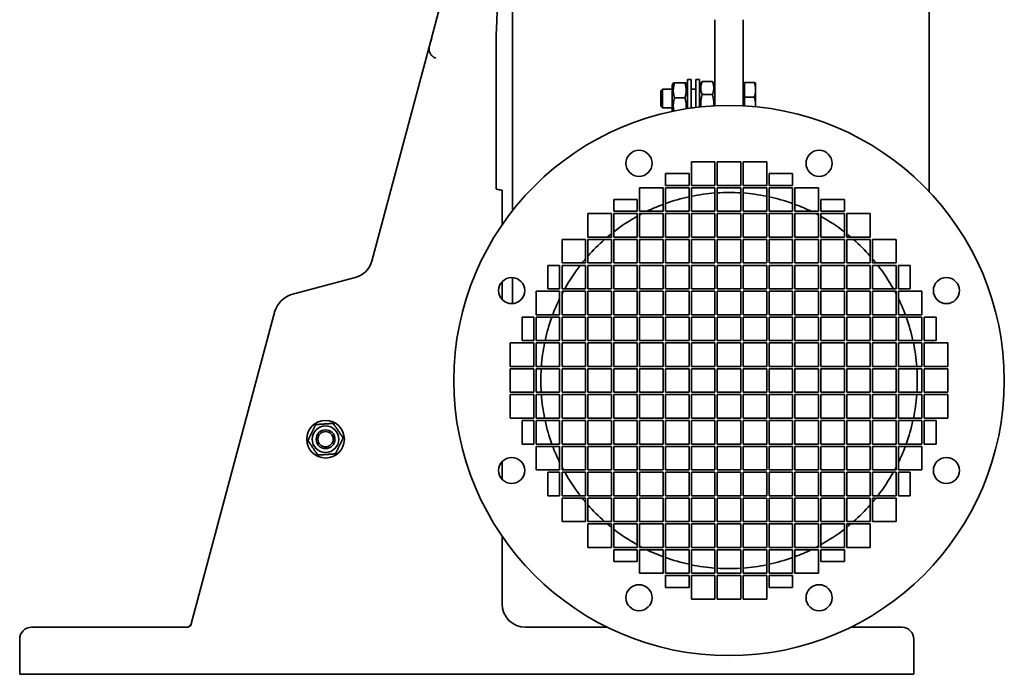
# Model space of a CAD drawing. Header units: millimetres. Extents: x 386 to 874, y 93 to 798.
# Tile 1 of 7: x 455 to 874, y 93 to 371. Entities that reach past the tile are written whole.
import ezdxf

# ---------------------------------------------------------------- set-up
doc = ezdxf.new("R2010")
doc.units = ezdxf.units.MM
doc.header["$LTSCALE"] = 3
doc.layers.add('Krawędzie widoczne(ISO)', color=7, linetype='Continuous', lineweight=35, true_color=0x262659)

msp = doc.modelspace()

# ---------------------------------------------------------------- linework, layer by layer
at = {"layer": 'Krawędzie widoczne(ISO)'}
for p, q in [((664.63, 290.29), (664.63, 753)), ((841.63, 753), (841.63, 298.4)), ((630.6, 365.13), (633.63, 376.44)), ((750.63, 334.85), (750.63, 371.5)), ((762.63, 334.85), (762.63, 371.5)), ((630.6, 365.13), (604.79, 268.83)), ((657.63, 299.59), (657.63, 364.06)), ((732.43, 343.65), (732.92, 344.51)), ((732.43, 343.65), (732.43, 332.47)), ((737.85, 344.61), (733.5, 344.61)), ((738.93, 343.65), (738.43, 344.51)), ((738.93, 346), (738.93, 333.66)), ((738.93, 346), (740.53, 346)), ((740.53, 346), (740.53, 333.89)), ((742.53, 346), (742.53, 334.15)), ((742.53, 346), (744.13, 346)), ((744.13, 346), (744.13, 334.33)), ((744.13, 343.65), (744.71, 344.66)), ((745.2, 345.16), (749.55, 345.16)), ((750.63, 343.65), (750.04, 344.66)), ((763.23, 343.7), (762.63, 343.7)), ((763.23, 344.75), (767.34, 344.75)), ((763.23, 338.53), (763.23, 344.75)), ((767.93, 344.5), (767.92, 344.52)), ((767.93, 341.64), (767.93, 344.5)), ((727.63, 341.24), (728.39, 342)), ((727.63, 334.77), (727.63, 341.24)), ((728.39, 342), (728.39, 334)), ((732.43, 342), (728.39, 342)), ((742.53, 342), (740.53, 342)), ((745.2, 339.64), (749.55, 339.64)), ((767.93, 335.16), (767.93, 341.64)), ((737.85, 338.23), (733.5, 338.23)), ((763.23, 338.53), (767.34, 338.53)), ((763.23, 334.82), (763.23, 338.53)), ((767.93, 334.46), (767.93, 335.16)), ((727.63, 334.77), (728.39, 334)), ((732.43, 334), (728.39, 334)), ((741.36, 334), (740.53, 334)), ((740.63, 301), (740.63, 311)), ((740.63, 311), (750.63, 311)), ((750.63, 311), (750.63, 301)), ((751.63, 311), (761.63, 311)), ((751.63, 301), (751.63, 311)), ((761.63, 311), (761.63, 301)), ((762.63, 311), (772.63, 311)), ((762.63, 301), (762.63, 311)), ((772.63, 311), (772.63, 301)), ((729.63, 306), (739.63, 306)), ((729.63, 301), (729.63, 306)), ((739.63, 306), (739.63, 301)), ((773.63, 306), (783.63, 306)), ((773.63, 301), (773.63, 306)), ((783.63, 306), (783.63, 301)), ((660.13, 284.16), (660.13, 298.96)), ((718.63, 290), (718.63, 300)), ((718.63, 300), (728.63, 300)), ((728.63, 300), (728.63, 290)), ((739.63, 301), (729.63, 301)), ((729.63, 290), (729.63, 300)), ((729.63, 300), (739.63, 300)), ((739.63, 300), (739.63, 290)), ((750.63, 301), (740.63, 301)), ((740.63, 290), (740.63, 300)), ((740.63, 300), (750.63, 300)), ((750.63, 300), (750.63, 290)), ((761.63, 301), (751.63, 301)), ((751.63, 300), (761.63, 300)), ((751.63, 290), (751.63, 300)), ((761.63, 300), (761.63, 290)), ((772.63, 301), (762.63, 301)), ((762.63, 300), (772.63, 300)), ((762.63, 290), (762.63, 300)), ((772.63, 300), (772.63, 290)), ((783.63, 301), (773.63, 301)), ((773.63, 300), (783.63, 300)), ((773.63, 290), (773.63, 300)), ((783.63, 300), (783.63, 290)), ((784.63, 300), (794.63, 300)), ((784.63, 290), (784.63, 300)), ((794.63, 300), (794.63, 290)), ((707.63, 295), (717.63, 295)), ((707.63, 290), (707.63, 295)), ((717.63, 295), (717.63, 290)), ((795.63, 295), (805.63, 295)), ((795.63, 290), (795.63, 295)), ((805.63, 295), (805.63, 290)), ((696.63, 289), (706.63, 289)), ((696.63, 279), (696.63, 289)), ((706.63, 289), (706.63, 279)), ((717.63, 290), (707.63, 290)), ((707.63, 279), (707.63, 289)), ((707.63, 289), (717.63, 289)), ((717.63, 289), (717.63, 279)), ((728.63, 290), (718.63, 290)), ((718.63, 279), (718.63, 289)), ((718.63, 289), (728.63, 289)), ((728.63, 289), (728.63, 279)), ((739.63, 290), (729.63, 290)), ((729.63, 279), (729.63, 289)), ((729.63, 289), (739.63, 289)), ((739.63, 289), (739.63, 279)), ((750.63, 290), (740.63, 290)), ((740.63, 279), (740.63, 289)), ((740.63, 289), (750.63, 289)), ((750.63, 289), (750.63, 279)), ((761.63, 290), (751.63, 290)), ((751.63, 289), (761.63, 289)), ((751.63, 279), (751.63, 289)), ((761.63, 289), (761.63, 279)), ((772.63, 290), (762.63, 290)), ((762.63, 289), (772.63, 289)), ((762.63, 279), (762.63, 289)), ((772.63, 289), (772.63, 279)), ((783.63, 290), (773.63, 290)), ((773.63, 289), (783.63, 289)), ((773.63, 279), (773.63, 289)), ((783.63, 289), (783.63, 279)), ((794.63, 290), (784.63, 290)), ((784.63, 289), (794.63, 289)), ((784.63, 279), (784.63, 289)), ((794.63, 289), (794.63, 279)), ((805.63, 290), (795.63, 290)), ((795.63, 289), (805.63, 289)), ((795.63, 279), (795.63, 289)), ((805.63, 289), (805.63, 279)), ((806.63, 289), (816.63, 289)), ((806.63, 279), (806.63, 289)), ((816.63, 289), (816.63, 279)), ((685.63, 278), (695.63, 278)), ((685.63, 268), (685.63, 278)), ((695.63, 278), (695.63, 268)), ((706.63, 279), (696.63, 279)), ((696.63, 268), (696.63, 278)), ((696.63, 278), (706.63, 278)), ((706.63, 278), (706.63, 268)), ((717.63, 279), (707.63, 279)), ((707.63, 268), (707.63, 278)), ((707.63, 278), (717.63, 278)), ((717.63, 278), (717.63, 268)), ((728.63, 279), (718.63, 279)), ((718.63, 268), (718.63, 278)), ((718.63, 278), (728.63, 278)), ((728.63, 278), (728.63, 268)), ((739.63, 279), (729.63, 279)), ((729.63, 268), (729.63, 278)), ((729.63, 278), (739.63, 278)), ((739.63, 278), (739.63, 268)), ((750.63, 279), (740.63, 279)), ((740.63, 268), (740.63, 278)), ((740.63, 278), (750.63, 278)), ((750.63, 278), (750.63, 268)), ((761.63, 279), (751.63, 279)), ((751.63, 278), (761.63, 278)), ((751.63, 268), (751.63, 278)), ((761.63, 278), (761.63, 268)), ((772.63, 279), (762.63, 279)), ((762.63, 278), (772.63, 278)), ((762.63, 268), (762.63, 278)), ((772.63, 278), (772.63, 268)), ((783.63, 279), (773.63, 279)), ((773.63, 278), (783.63, 278)), ((773.63, 268), (773.63, 278)), ((783.63, 278), (783.63, 268)), ((794.63, 279), (784.63, 279)), ((784.63, 278), (794.63, 278)), ((784.63, 268), (784.63, 278)), ((794.63, 278), (794.63, 268)), ((805.63, 279), (795.63, 279)), ((795.63, 278), (805.63, 278)), ((795.63, 268), (795.63, 278)), ((805.63, 278), (805.63, 268)), ((816.63, 279), (806.63, 279)), ((806.63, 278), (816.63, 278)), ((806.63, 268), (806.63, 278)), ((816.63, 278), (816.63, 268)), ((817.63, 278), (827.63, 278)), ((817.63, 268), (817.63, 278)), ((827.63, 278), (827.63, 268)), ((695.63, 268), (685.63, 268)), ((706.63, 268), (696.63, 268)), ((717.63, 268), (707.63, 268)), ((728.63, 268), (718.63, 268)), ((739.63, 268), (729.63, 268)), ((750.63, 268), (740.63, 268)), ((761.63, 268), (751.63, 268)), ((772.63, 268), (762.63, 268)), ((783.63, 268), (773.63, 268)), ((794.63, 268), (784.63, 268)), ((805.63, 268), (795.63, 268)), ((816.63, 268), (806.63, 268)), ((827.63, 268), (817.63, 268)), ((679.63, 267), (684.63, 267)), ((679.63, 257), (679.63, 267)), ((684.63, 267), (684.63, 257)), ((685.63, 257), (685.63, 267)), ((685.63, 267), (695.63, 267)), ((695.63, 267), (695.63, 257)), ((696.63, 257), (696.63, 267)), ((696.63, 267), (706.63, 267)), ((706.63, 267), (706.63, 257)), ((707.63, 257), (707.63, 267)), ((707.63, 267), (717.63, 267)), ((717.63, 267), (717.63, 257)), ((718.63, 257), (718.63, 267)), ((718.63, 267), (728.63, 267)), ((728.63, 267), (728.63, 257)), ((729.63, 257), (729.63, 267)), ((729.63, 267), (739.63, 267)), ((739.63, 267), (739.63, 257)), ((740.63, 257), (740.63, 267)), ((740.63, 267), (750.63, 267)), ((750.63, 267), (750.63, 257)), ((751.63, 267), (761.63, 267)), ((751.63, 257), (751.63, 267)), ((761.63, 267), (761.63, 257)), ((762.63, 267), (772.63, 267)), ((762.63, 257), (762.63, 267)), ((772.63, 267), (772.63, 257)), ((773.63, 267), (783.63, 267)), ((773.63, 257), (773.63, 267)), ((783.63, 267), (783.63, 257)), ((784.63, 267), (794.63, 267)), ((784.63, 257), (784.63, 267)), ((794.63, 267), (794.63, 257)), ((795.63, 267), (805.63, 267)), ((795.63, 257), (795.63, 267)), ((805.63, 267), (805.63, 257)), ((806.63, 267), (816.63, 267)), ((806.63, 257), (806.63, 267)), ((816.63, 267), (816.63, 257)), ((817.63, 267), (827.63, 267)), ((817.63, 257), (817.63, 267)), ((827.63, 267), (827.63, 257)), ((828.63, 267), (833.63, 267)), ((828.63, 257), (828.63, 267)), ((833.63, 267), (833.63, 257)), ((597.72, 261.76), (570.71, 254.53)), ((660.13, 252.54), (660.13, 260)), ((664.63, 250.73), (664.63, 261.81)), ((674.63, 246), (674.63, 256)), ((674.63, 256), (684.63, 256)), ((684.63, 257), (679.63, 257)), ((684.63, 256), (684.63, 246)), ((695.63, 257), (685.63, 257)), ((685.63, 246), (685.63, 256)), ((685.63, 256), (695.63, 256)), ((695.63, 256), (695.63, 246)), ((706.63, 257), (696.63, 257)), ((696.63, 246), (696.63, 256)), ((696.63, 256), (706.63, 256)), ((706.63, 256), (706.63, 246)), ((717.63, 257), (707.63, 257)), ((707.63, 246), (707.63, 256)), ((707.63, 256), (717.63, 256)), ((717.63, 256), (717.63, 246)), ((728.63, 257), (718.63, 257)), ((718.63, 246), (718.63, 256)), ((718.63, 256), (728.63, 256)), ((728.63, 256), (728.63, 246)), ((739.63, 257), (729.63, 257)), ((729.63, 246), (729.63, 256)), ((729.63, 256), (739.63, 256)), ((739.63, 256), (739.63, 246)), ((750.63, 257), (740.63, 257)), ((740.63, 246), (740.63, 256)), ((740.63, 256), (750.63, 256)), ((750.63, 256), (750.63, 246)), ((761.63, 257), (751.63, 257)), ((751.63, 256), (761.63, 256)), ((751.63, 246), (751.63, 256)), ((761.63, 256), (761.63, 246)), ((772.63, 257), (762.63, 257)), ((762.63, 256), (772.63, 256)), ((762.63, 246), (762.63, 256)), ((772.63, 256), (772.63, 246)), ((783.63, 257), (773.63, 257)), ((773.63, 256), (783.63, 256)), ((773.63, 246), (773.63, 256)), ((783.63, 256), (783.63, 246)), ((794.63, 257), (784.63, 257)), ((784.63, 256), (794.63, 256)), ((784.63, 246), (784.63, 256)), ((794.63, 256), (794.63, 246)), ((805.63, 257), (795.63, 257)), ((795.63, 256), (805.63, 256)), ((795.63, 246), (795.63, 256)), ((805.63, 256), (805.63, 246)), ((816.63, 257), (806.63, 257)), ((806.63, 256), (816.63, 256)), ((806.63, 246), (806.63, 256)), ((816.63, 256), (816.63, 246)), ((827.63, 257), (817.63, 257)), ((817.63, 256), (827.63, 256)), ((817.63, 246), (817.63, 256)), ((827.63, 256), (827.63, 246)), ((833.63, 257), (828.63, 257)), ((828.63, 256), (838.63, 256)), ((828.63, 246), (828.63, 256)), ((838.63, 256), (838.63, 246)), ((563.64, 247.46), (528, 114.44)), ((668.63, 245), (673.63, 245)), ((668.63, 235), (668.63, 245)), ((673.63, 245), (673.63, 235)), ((684.63, 246), (674.63, 246)), ((674.63, 235), (674.63, 245)), ((674.63, 245), (684.63, 245)), ((684.63, 245), (684.63, 235)), ((695.63, 246), (685.63, 246)), ((685.63, 235), (685.63, 245)), ((685.63, 245), (695.63, 245)), ((695.63, 245), (695.63, 235)), ((706.63, 246), (696.63, 246)), ((696.63, 235), (696.63, 245)), ((696.63, 245), (706.63, 245)), ((706.63, 245), (706.63, 235)), ((717.63, 246), (707.63, 246)), ((707.63, 235), (707.63, 245)), ((707.63, 245), (717.63, 245)), ((717.63, 245), (717.63, 235)), ((728.63, 246), (718.63, 246)), ((718.63, 235), (718.63, 245)), ((718.63, 245), (728.63, 245)), ((728.63, 245), (728.63, 235)), ((739.63, 246), (729.63, 246)), ((729.63, 235), (729.63, 245)), ((729.63, 245), (739.63, 245)), ((739.63, 245), (739.63, 235)), ((750.63, 246), (740.63, 246)), ((740.63, 235), (740.63, 245)), ((740.63, 245), (750.63, 245)), ((750.63, 245), (750.63, 235)), ((761.63, 246), (751.63, 246)), ((751.63, 245), (761.63, 245)), ((751.63, 235), (751.63, 245)), ((761.63, 245), (761.63, 235)), ((772.63, 246), (762.63, 246)), ((762.63, 245), (772.63, 245)), ((762.63, 235), (762.63, 245)), ((772.63, 245), (772.63, 235)), ((783.63, 246), (773.63, 246)), ((773.63, 245), (783.63, 245)), ((773.63, 235), (773.63, 245)), ((783.63, 245), (783.63, 235)), ((794.63, 246), (784.63, 246)), ((784.63, 245), (794.63, 245)), ((784.63, 235), (784.63, 245)), ((794.63, 245), (794.63, 235)), ((805.63, 246), (795.63, 246)), ((795.63, 245), (805.63, 245)), ((795.63, 235), (795.63, 245)), ((805.63, 245), (805.63, 235)), ((816.63, 246), (806.63, 246)), ((806.63, 245), (816.63, 245)), ((806.63, 235), (806.63, 245)), ((816.63, 245), (816.63, 235)), ((827.63, 246), (817.63, 246)), ((817.63, 245), (827.63, 245)), ((817.63, 235), (817.63, 245)), ((827.63, 245), (827.63, 235)), ((838.63, 246), (828.63, 246)), ((828.63, 245), (838.63, 245)), ((828.63, 235), (828.63, 245)), ((838.63, 245), (838.63, 235)), ((839.63, 245), (844.63, 245)), ((839.63, 235), (839.63, 245)), ((844.63, 245), (844.63, 235)), ((673.63, 235), (668.63, 235)), ((684.63, 235), (674.63, 235)), ((695.63, 235), (685.63, 235)), ((706.63, 235), (696.63, 235)), ((717.63, 235), (707.63, 235)), ((728.63, 235), (718.63, 235)), ((739.63, 235), (729.63, 235)), ((750.63, 235), (740.63, 235)), ((761.63, 235), (751.63, 235)), ((772.63, 235), (762.63, 235)), ((783.63, 235), (773.63, 235)), ((794.63, 235), (784.63, 235)), ((805.63, 235), (795.63, 235)), ((816.63, 235), (806.63, 235)), ((827.63, 235), (817.63, 235)), ((838.63, 235), (828.63, 235)), ((844.63, 235), (839.63, 235)), ((663.63, 224), (663.63, 234)), ((663.63, 234), (673.63, 234)), ((673.63, 234), (673.63, 224)), ((674.63, 224), (674.63, 234)), ((674.63, 234), (684.63, 234)), ((684.63, 234), (684.63, 224)), ((685.63, 224), (685.63, 234)), ((685.63, 234), (695.63, 234)), ((695.63, 234), (695.63, 224)), ((696.63, 224), (696.63, 234)), ((696.63, 234), (706.63, 234)), ((706.63, 234), (706.63, 224)), ((707.63, 224), (707.63, 234)), ((707.63, 234), (717.63, 234)), ((717.63, 234), (717.63, 224)), ((718.63, 224), (718.63, 234)), ((718.63, 234), (728.63, 234)), ((728.63, 234), (728.63, 224)), ((729.63, 224), (729.63, 234)), ((729.63, 234), (739.63, 234)), ((739.63, 234), (739.63, 224)), ((740.63, 224), (740.63, 234)), ((740.63, 234), (750.63, 234)), ((750.63, 234), (750.63, 224)), ((751.63, 234), (761.63, 234)), ((751.63, 224), (751.63, 234)), ((761.63, 234), (761.63, 224)), ((762.63, 234), (772.63, 234)), ((762.63, 224), (762.63, 234)), ((772.63, 234), (772.63, 224)), ((773.63, 234), (783.63, 234)), ((773.63, 224), (773.63, 234)), ((783.63, 234), (783.63, 224)), ((784.63, 234), (794.63, 234)), ((784.63, 224), (784.63, 234)), ((794.63, 234), (794.63, 224)), ((795.63, 234), (805.63, 234)), ((795.63, 224), (795.63, 234)), ((805.63, 234), (805.63, 224)), ((806.63, 234), (816.63, 234)), ((806.63, 224), (806.63, 234)), ((816.63, 234), (816.63, 224)), ((817.63, 234), (827.63, 234)), ((817.63, 224), (817.63, 234)), ((827.63, 234), (827.63, 224)), ((828.63, 234), (838.63, 234)), ((828.63, 224), (828.63, 234)), ((838.63, 234), (838.63, 224)), ((839.63, 234), (849.63, 234)), ((839.63, 224), (839.63, 234)), ((849.63, 234), (849.63, 224)), ((673.63, 224), (663.63, 224)), ((663.63, 213), (663.63, 223)), ((663.63, 223), (673.63, 223)), ((673.63, 223), (673.63, 213)), ((684.63, 224), (674.63, 224)), ((674.63, 213), (674.63, 223)), ((674.63, 223), (684.63, 223)), ((684.63, 223), (684.63, 213)), ((695.63, 224), (685.63, 224)), ((685.63, 213), (685.63, 223)), ((685.63, 223), (695.63, 223)), ((695.63, 223), (695.63, 213)), ((706.63, 224), (696.63, 224)), ((696.63, 213), (696.63, 223)), ((696.63, 223), (706.63, 223)), ((706.63, 223), (706.63, 213)), ((717.63, 224), (707.63, 224)), ((707.63, 213), (707.63, 223)), ((707.63, 223), (717.63, 223)), ((717.63, 223), (717.63, 213)), ((728.63, 224), (718.63, 224)), ((718.63, 213), (718.63, 223)), ((718.63, 223), (728.63, 223)), ((728.63, 223), (728.63, 213)), ((739.63, 224), (729.63, 224)), ((729.63, 213), (729.63, 223)), ((729.63, 223), (739.63, 223)), ((739.63, 223), (739.63, 213)), ((750.63, 224), (740.63, 224)), ((740.63, 213), (740.63, 223)), ((740.63, 223), (750.63, 223)), ((750.63, 223), (750.63, 213)), ((761.63, 224), (751.63, 224)), ((751.63, 223), (761.63, 223)), ((751.63, 213), (751.63, 223)), ((761.63, 223), (761.63, 213)), ((772.63, 224), (762.63, 224)), ((762.63, 223), (772.63, 223)), ((762.63, 213), (762.63, 223)), ((772.63, 223), (772.63, 213)), ((783.63, 224), (773.63, 224)), ((773.63, 223), (783.63, 223)), ((773.63, 213), (773.63, 223)), ((783.63, 223), (783.63, 213)), ((794.63, 224), (784.63, 224)), ((784.63, 223), (794.63, 223)), ((784.63, 213), (784.63, 223)), ((794.63, 223), (794.63, 213)), ((805.63, 224), (795.63, 224)), ((795.63, 223), (805.63, 223)), ((795.63, 213), (795.63, 223)), ((805.63, 223), (805.63, 213)), ((816.63, 224), (806.63, 224)), ((806.63, 223), (816.63, 223)), ((806.63, 213), (806.63, 223)), ((816.63, 223), (816.63, 213)), ((827.63, 224), (817.63, 224)), ((817.63, 223), (827.63, 223)), ((817.63, 213), (817.63, 223)), ((827.63, 223), (827.63, 213)), ((838.63, 224), (828.63, 224)), ((828.63, 223), (838.63, 223)), ((828.63, 213), (828.63, 223)), ((838.63, 223), (838.63, 213)), ((849.63, 224), (839.63, 224)), ((839.63, 223), (849.63, 223)), ((839.63, 213), (839.63, 223)), ((849.63, 223), (849.63, 213)), ((673.63, 213), (663.63, 213)), ((663.63, 212), (673.63, 212)), ((663.63, 202), (663.63, 212)), ((673.63, 212), (673.63, 202)), ((684.63, 213), (674.63, 213)), ((674.63, 212), (684.63, 212)), ((674.63, 202), (674.63, 212)), ((684.63, 212), (684.63, 202)), ((695.63, 213), (685.63, 213)), ((685.63, 212), (695.63, 212)), ((685.63, 202), (685.63, 212)), ((695.63, 212), (695.63, 202)), ((706.63, 213), (696.63, 213)), ((696.63, 212), (706.63, 212)), ((696.63, 202), (696.63, 212)), ((706.63, 212), (706.63, 202)), ((717.63, 213), (707.63, 213)), ((707.63, 212), (717.63, 212)), ((707.63, 202), (707.63, 212)), ((717.63, 212), (717.63, 202)), ((728.63, 213), (718.63, 213)), ((718.63, 212), (728.63, 212)), ((718.63, 202), (718.63, 212)), ((728.63, 212), (728.63, 202)), ((739.63, 213), (729.63, 213)), ((729.63, 212), (739.63, 212)), ((729.63, 202), (729.63, 212)), ((739.63, 212), (739.63, 202)), ((750.63, 213), (740.63, 213)), ((740.63, 212), (750.63, 212)), ((740.63, 202), (740.63, 212)), ((750.63, 212), (750.63, 202)), ((761.63, 213), (751.63, 213)), ((751.63, 212), (761.63, 212)), ((751.63, 202), (751.63, 212)), ((761.63, 212), (761.63, 202)), ((772.63, 213), (762.63, 213)), ((762.63, 212), (772.63, 212)), ((762.63, 202), (762.63, 212)), ((772.63, 212), (772.63, 202)), ((783.63, 213), (773.63, 213)), ((773.63, 212), (783.63, 212)), ((773.63, 202), (773.63, 212)), ((783.63, 212), (783.63, 202)), ((794.63, 213), (784.63, 213)), ((784.63, 212), (794.63, 212)), ((784.63, 202), (784.63, 212)), ((794.63, 212), (794.63, 202)), ((805.63, 213), (795.63, 213)), ((795.63, 212), (805.63, 212)), ((795.63, 202), (795.63, 212)), ((805.63, 212), (805.63, 202)), ((816.63, 213), (806.63, 213)), ((806.63, 212), (816.63, 212)), ((806.63, 202), (806.63, 212)), ((816.63, 212), (816.63, 202)), ((827.63, 213), (817.63, 213)), ((817.63, 212), (827.63, 212)), ((817.63, 202), (817.63, 212)), ((827.63, 212), (827.63, 202)), ((838.63, 213), (828.63, 213)), ((828.63, 212), (838.63, 212)), ((828.63, 202), (828.63, 212)), ((838.63, 212), (838.63, 202)), ((849.63, 213), (839.63, 213)), ((839.63, 212), (849.63, 212)), ((839.63, 202), (839.63, 212)), ((849.63, 212), (849.63, 202)), ((673.63, 202), (663.63, 202)), ((668.63, 201), (673.63, 201)), ((668.63, 191), (668.63, 201)), ((673.63, 201), (673.63, 191)), ((684.63, 202), (674.63, 202)), ((674.63, 201), (684.63, 201)), ((674.63, 191), (674.63, 201)), ((684.63, 201), (684.63, 191)), ((695.63, 202), (685.63, 202)), ((685.63, 201), (695.63, 201)), ((685.63, 191), (685.63, 201)), ((695.63, 201), (695.63, 191)), ((706.63, 202), (696.63, 202)), ((696.63, 201), (706.63, 201)), ((696.63, 191), (696.63, 201)), ((706.63, 201), (706.63, 191)), ((717.63, 202), (707.63, 202)), ((707.63, 201), (717.63, 201)), ((707.63, 191), (707.63, 201)), ((717.63, 201), (717.63, 191)), ((728.63, 202), (718.63, 202)), ((718.63, 201), (728.63, 201)), ((718.63, 191), (718.63, 201)), ((728.63, 201), (728.63, 191)), ((739.63, 202), (729.63, 202)), ((729.63, 201), (739.63, 201)), ((729.63, 191), (729.63, 201)), ((739.63, 201), (739.63, 191)), ((750.63, 202), (740.63, 202)), ((740.63, 201), (750.63, 201)), ((740.63, 191), (740.63, 201)), ((750.63, 201), (750.63, 191)), ((761.63, 202), (751.63, 202)), ((751.63, 201), (761.63, 201)), ((751.63, 191), (751.63, 201)), ((761.63, 201), (761.63, 191)), ((772.63, 202), (762.63, 202)), ((762.63, 201), (772.63, 201)), ((762.63, 191), (762.63, 201)), ((772.63, 201), (772.63, 191)), ((783.63, 202), (773.63, 202)), ((773.63, 201), (783.63, 201)), ((773.63, 191), (773.63, 201)), ((783.63, 201), (783.63, 191)), ((794.63, 202), (784.63, 202)), ((784.63, 201), (794.63, 201)), ((784.63, 191), (784.63, 201)), ((794.63, 201), (794.63, 191)), ((805.63, 202), (795.63, 202)), ((795.63, 201), (805.63, 201)), ((795.63, 191), (795.63, 201)), ((805.63, 201), (805.63, 191)), ((816.63, 202), (806.63, 202)), ((806.63, 201), (816.63, 201)), ((806.63, 191), (806.63, 201)), ((816.63, 201), (816.63, 191)), ((827.63, 202), (817.63, 202)), ((817.63, 201), (827.63, 201)), ((817.63, 191), (817.63, 201)), ((827.63, 201), (827.63, 191)), ((838.63, 202), (828.63, 202)), ((828.63, 201), (838.63, 201)), ((828.63, 191), (828.63, 201)), ((838.63, 201), (838.63, 191)), ((849.63, 202), (839.63, 202)), ((839.63, 191), (839.63, 201)), ((839.63, 201), (844.63, 201)), ((844.63, 201), (844.63, 191)), ((673.63, 191), (668.63, 191)), ((684.63, 191), (674.63, 191)), ((674.63, 190), (684.63, 190)), ((674.63, 180), (674.63, 190)), ((684.63, 190), (684.63, 180)), ((695.63, 191), (685.63, 191)), ((685.63, 190), (695.63, 190)), ((685.63, 180), (685.63, 190)), ((695.63, 190), (695.63, 180)), ((706.63, 191), (696.63, 191)), ((696.63, 190), (706.63, 190)), ((696.63, 180), (696.63, 190)), ((706.63, 190), (706.63, 180)), ((717.63, 191), (707.63, 191)), ((707.63, 190), (717.63, 190)), ((707.63, 180), (707.63, 190)), ((717.63, 190), (717.63, 180)), ((728.63, 191), (718.63, 191)), ((718.63, 190), (728.63, 190)), ((718.63, 180), (718.63, 190)), ((728.63, 190), (728.63, 180)), ((739.63, 191), (729.63, 191)), ((729.63, 190), (739.63, 190)), ((729.63, 180), (729.63, 190)), ((739.63, 190), (739.63, 180)), ((750.63, 191), (740.63, 191)), ((740.63, 190), (750.63, 190)), ((740.63, 180), (740.63, 190)), ((750.63, 190), (750.63, 180)), ((761.63, 191), (751.63, 191)), ((751.63, 190), (761.63, 190)), ((751.63, 180), (751.63, 190)), ((761.63, 190), (761.63, 180)), ((772.63, 191), (762.63, 191)), ((762.63, 190), (772.63, 190)), ((762.63, 180), (762.63, 190)), ((772.63, 190), (772.63, 180)), ((783.63, 191), (773.63, 191)), ((773.63, 190), (783.63, 190)), ((773.63, 180), (773.63, 190)), ((783.63, 190), (783.63, 180)), ((794.63, 191), (784.63, 191)), ((784.63, 190), (794.63, 190)), ((784.63, 180), (784.63, 190)), ((794.63, 190), (794.63, 180)), ((805.63, 191), (795.63, 191)), ((795.63, 190), (805.63, 190)), ((795.63, 180), (795.63, 190)), ((805.63, 190), (805.63, 180)), ((816.63, 191), (806.63, 191)), ((806.63, 190), (816.63, 190)), ((806.63, 180), (806.63, 190)), ((816.63, 190), (816.63, 180)), ((827.63, 191), (817.63, 191)), ((817.63, 190), (827.63, 190)), ((817.63, 180), (817.63, 190)), ((827.63, 190), (827.63, 180)), ((838.63, 191), (828.63, 191)), ((828.63, 190), (838.63, 190)), ((828.63, 180), (828.63, 190)), ((838.63, 190), (838.63, 180)), ((844.63, 191), (839.63, 191)), ((660.13, 176.01), (660.13, 183.46)), ((684.63, 180), (674.63, 180)), ((695.63, 180), (685.63, 180)), ((706.63, 180), (696.63, 180)), ((717.63, 180), (707.63, 180)), ((728.63, 180), (718.63, 180)), ((739.63, 180), (729.63, 180)), ((750.63, 180), (740.63, 180)), ((761.63, 180), (751.63, 180)), ((772.63, 180), (762.63, 180)), ((783.63, 180), (773.63, 180)), ((794.63, 180), (784.63, 180)), ((805.63, 180), (795.63, 180)), ((816.63, 180), (806.63, 180)), ((827.63, 180), (817.63, 180)), ((838.63, 180), (828.63, 180)), ((679.63, 179), (684.63, 179)), ((679.63, 169), (679.63, 179)), ((684.63, 179), (684.63, 169)), ((685.63, 179), (695.63, 179)), ((685.63, 169), (685.63, 179)), ((695.63, 179), (695.63, 169)), ((696.63, 179), (706.63, 179)), ((696.63, 169), (696.63, 179)), ((706.63, 179), (706.63, 169)), ((707.63, 179), (717.63, 179)), ((707.63, 169), (707.63, 179)), ((717.63, 179), (717.63, 169)), ((718.63, 179), (728.63, 179)), ((718.63, 169), (718.63, 179)), ((728.63, 179), (728.63, 169)), ((729.63, 179), (739.63, 179)), ((729.63, 169), (729.63, 179)), ((739.63, 179), (739.63, 169)), ((740.63, 179), (750.63, 179)), ((740.63, 169), (740.63, 179)), ((750.63, 179), (750.63, 169)), ((751.63, 179), (761.63, 179)), ((751.63, 169), (751.63, 179)), ((761.63, 179), (761.63, 169)), ((762.63, 179), (772.63, 179)), ((762.63, 169), (762.63, 179)), ((772.63, 179), (772.63, 169)), ((773.63, 179), (783.63, 179)), ((773.63, 169), (773.63, 179)), ((783.63, 179), (783.63, 169)), ((784.63, 179), (794.63, 179)), ((784.63, 169), (784.63, 179)), ((794.63, 179), (794.63, 169)), ((795.63, 179), (805.63, 179)), ((795.63, 169), (795.63, 179)), ((805.63, 179), (805.63, 169)), ((806.63, 179), (816.63, 179)), ((806.63, 169), (806.63, 179)), ((816.63, 179), (816.63, 169)), ((817.63, 179), (827.63, 179)), ((817.63, 169), (817.63, 179)), ((827.63, 179), (827.63, 169)), ((828.63, 169), (828.63, 179)), ((828.63, 179), (833.63, 179)), ((833.63, 179), (833.63, 169)), ((684.63, 169), (679.63, 169)), ((695.63, 169), (685.63, 169)), ((685.63, 168), (695.63, 168)), ((685.63, 158), (685.63, 168)), ((695.63, 168), (695.63, 158)), ((706.63, 169), (696.63, 169)), ((696.63, 168), (706.63, 168)), ((696.63, 158), (696.63, 168)), ((706.63, 168), (706.63, 158)), ((717.63, 169), (707.63, 169)), ((707.63, 168), (717.63, 168)), ((707.63, 158), (707.63, 168)), ((717.63, 168), (717.63, 158)), ((728.63, 169), (718.63, 169)), ((718.63, 168), (728.63, 168)), ((718.63, 158), (718.63, 168)), ((728.63, 168), (728.63, 158)), ((739.63, 169), (729.63, 169)), ((729.63, 168), (739.63, 168)), ((729.63, 158), (729.63, 168)), ((739.63, 168), (739.63, 158)), ((750.63, 169), (740.63, 169)), ((740.63, 168), (750.63, 168)), ((740.63, 158), (740.63, 168)), ((750.63, 168), (750.63, 158)), ((761.63, 169), (751.63, 169)), ((751.63, 168), (761.63, 168)), ((751.63, 158), (751.63, 168)), ((761.63, 168), (761.63, 158)), ((772.63, 169), (762.63, 169)), ((762.63, 168), (772.63, 168)), ((762.63, 158), (762.63, 168)), ((772.63, 168), (772.63, 158)), ((783.63, 169), (773.63, 169)), ((773.63, 168), (783.63, 168)), ((773.63, 158), (773.63, 168)), ((783.63, 168), (783.63, 158)), ((794.63, 169), (784.63, 169)), ((784.63, 168), (794.63, 168)), ((784.63, 158), (784.63, 168)), ((794.63, 168), (794.63, 158)), ((805.63, 169), (795.63, 169)), ((795.63, 168), (805.63, 168)), ((795.63, 158), (795.63, 168)), ((805.63, 168), (805.63, 158)), ((816.63, 169), (806.63, 169)), ((806.63, 168), (816.63, 168)), ((806.63, 158), (806.63, 168)), ((816.63, 168), (816.63, 158)), ((827.63, 169), (817.63, 169)), ((817.63, 158), (817.63, 168)), ((817.63, 168), (827.63, 168)), ((827.63, 168), (827.63, 158)), ((833.63, 169), (828.63, 169)), ((695.63, 158), (685.63, 158)), ((706.63, 158), (696.63, 158)), ((696.63, 157), (706.63, 157)), ((696.63, 147), (696.63, 157)), ((706.63, 157), (706.63, 147)), ((717.63, 158), (707.63, 158)), ((707.63, 157), (717.63, 157)), ((707.63, 147), (707.63, 157)), ((717.63, 157), (717.63, 147)), ((728.63, 158), (718.63, 158)), ((718.63, 157), (728.63, 157)), ((718.63, 147), (718.63, 157)), ((728.63, 157), (728.63, 147)), ((739.63, 158), (729.63, 158)), ((729.63, 157), (739.63, 157)), ((729.63, 147), (729.63, 157)), ((739.63, 157), (739.63, 147)), ((750.63, 158), (740.63, 158)), ((740.63, 157), (750.63, 157)), ((740.63, 147), (740.63, 157)), ((750.63, 157), (750.63, 147)), ((761.63, 158), (751.63, 158)), ((751.63, 157), (761.63, 157)), ((751.63, 147), (751.63, 157)), ((761.63, 157), (761.63, 147)), ((772.63, 158), (762.63, 158)), ((762.63, 157), (772.63, 157)), ((762.63, 147), (762.63, 157)), ((772.63, 157), (772.63, 147)), ((783.63, 158), (773.63, 158)), ((773.63, 157), (783.63, 157)), ((773.63, 147), (773.63, 157)), ((783.63, 157), (783.63, 147)), ((794.63, 158), (784.63, 158)), ((784.63, 157), (794.63, 157)), ((784.63, 147), (784.63, 157)), ((794.63, 157), (794.63, 147)), ((805.63, 158), (795.63, 158)), ((795.63, 157), (805.63, 157)), ((795.63, 147), (795.63, 157)), ((805.63, 157), (805.63, 147)), ((816.63, 158), (806.63, 158)), ((806.63, 147), (806.63, 157)), ((806.63, 157), (816.63, 157)), ((816.63, 157), (816.63, 147)), ((827.63, 158), (817.63, 158)), ((660.13, 122.73), (660.13, 151.85)), ((706.63, 147), (696.63, 147)), ((717.63, 147), (707.63, 147)), ((728.63, 147), (718.63, 147)), ((739.63, 147), (729.63, 147)), ((750.63, 147), (740.63, 147)), ((761.63, 147), (751.63, 147)), ((772.63, 147), (762.63, 147)), ((783.63, 147), (773.63, 147)), ((794.63, 147), (784.63, 147)), ((805.63, 147), (795.63, 147)), ((816.63, 147), (806.63, 147)), ((707.63, 146), (717.63, 146)), ((707.63, 141), (707.63, 146)), ((717.63, 146), (717.63, 141)), ((718.63, 146), (728.63, 146)), ((718.63, 136), (718.63, 146)), ((728.63, 146), (728.63, 136)), ((729.63, 146), (739.63, 146)), ((729.63, 136), (729.63, 146)), ((739.63, 146), (739.63, 136)), ((740.63, 146), (750.63, 146)), ((740.63, 136), (740.63, 146)), ((750.63, 146), (750.63, 136)), ((751.63, 146), (761.63, 146)), ((751.63, 136), (751.63, 146)), ((761.63, 146), (761.63, 136)), ((762.63, 146), (772.63, 146)), ((762.63, 136), (762.63, 146)), ((772.63, 146), (772.63, 136)), ((773.63, 146), (783.63, 146)), ((773.63, 136), (773.63, 146)), ((783.63, 146), (783.63, 136)), ((784.63, 146), (794.63, 146)), ((784.63, 136), (784.63, 146)), ((794.63, 146), (794.63, 136)), ((795.63, 141), (795.63, 146)), ((795.63, 146), (805.63, 146)), ((805.63, 146), (805.63, 141)), ((717.63, 141), (707.63, 141)), ((805.63, 141), (795.63, 141)), ((728.63, 136), (718.63, 136)), ((739.63, 136), (729.63, 136)), ((729.63, 135), (739.63, 135)), ((729.63, 130), (729.63, 135)), ((739.63, 135), (739.63, 130)), ((750.63, 136), (740.63, 136)), ((740.63, 135), (750.63, 135)), ((740.63, 125), (740.63, 135)), ((750.63, 135), (750.63, 125)), ((761.63, 136), (751.63, 136)), ((751.63, 135), (761.63, 135)), ((751.63, 125), (751.63, 135)), ((761.63, 135), (761.63, 125)), ((772.63, 136), (762.63, 136)), ((762.63, 135), (772.63, 135)), ((762.63, 125), (762.63, 135)), ((772.63, 135), (772.63, 125)), ((783.63, 136), (773.63, 136)), ((773.63, 130), (773.63, 135)), ((773.63, 135), (783.63, 135)), ((783.63, 135), (783.63, 130)), ((794.63, 136), (784.63, 136)), ((739.63, 130), (729.63, 130)), ((783.63, 130), (773.63, 130)), ((750.63, 125), (740.63, 125)), ((761.63, 125), (751.63, 125)), ((772.63, 125), (762.63, 125)), ((460.13, 113.03), (465.13, 113.03)), ((526.18, 113.03), (465.13, 113.03)), ((704.95, 113.03), (670.13, 113.03)), ((825.13, 113.03), (808.3, 113.03)), ((825.13, 113.03), (830.13, 113.03)), ((455.13, 108.03), (455.13, 93.03)), ((835.13, 93.03), (835.13, 108.03)), ((465.13, 93.03), (455.13, 93.03)), ((465.13, 93.03), (825.13, 93.03)), ((835.13, 93.03), (825.13, 93.03))]:
    msp.add_line(p, q, dxfattribs=at)
for centre, radius in [((756.63, 218), 117), ((718.36, 310.39), 5.55), ((794.89, 310.39), 5.55), ((664.24, 256.27), 5.55), ((849.01, 256.27), 5.55), ((585.13, 193.03), 8), ((585.13, 193.03), 5.65), ((585.13, 193.03), 4), ((585.13, 193.03), 4), ((585.13, 193.03), 3.23), ((664.24, 179.73), 5.55), ((849.01, 179.73), 5.55), ((718.36, 125.61), 5.55), ((794.89, 125.61), 5.55)]:
    msp.add_circle(centre, radius, dxfattribs=at)
for centre, radius, start, end in [((756.63, 218), 80, 94.3012, 101.537), ((756.63, 218), 80, 86.4167, 93.5833), ((756.63, 218), 80, 78.463, 85.6988), ((756.63, 218), 80, 102.2689, 109.7246), ((756.63, 218), 80, 70.2754, 77.7311), ((756.63, 218), 80, 117.4392, 118.3594), ((756.63, 218), 80, 110.4873, 115.8419), ((756.63, 218), 80, 64.1581, 69.5127), ((756.63, 218), 80, 61.6406, 62.5608), ((756.63, 218), 80, 119.1764, 127.7705), ((756.63, 218), 80, 52.2295, 60.8236), ((756.63, 218), 80, 128.6822, 130.3149), ((756.63, 218), 80, 49.6851, 51.3178), ((756.63, 218), 80, 131.4096, 138.5904), ((756.63, 218), 80, 41.4096, 48.5904), ((595.13, 271.42), 10, 285, 345), ((756.63, 218), 80, 139.6851, 141.3178), ((756.63, 218), 80, 38.6822, 40.3149), ((756.63, 218), 80, 142.2295, 150.8236), ((756.63, 218), 80, 29.1764, 37.7705), ((756.63, 218), 80, 151.6406, 152.5608), ((756.63, 218), 80, 27.4392, 28.3594), ((573.3, 244.87), 10, 105, 165), ((756.63, 218), 80, 154.1581, 159.5127), ((756.63, 218), 80, 20.4873, 25.8419), ((756.63, 218), 80, 160.2754, 167.7311), ((756.63, 218), 80, 12.2689, 19.7246), ((756.63, 218), 80, 168.463, 175.6988), ((756.63, 218), 80, 4.3012, 11.537), ((756.63, 218), 80, 176.4167, 183.5833), ((756.63, 218), 80, 356.4167, 3.5833), ((756.63, 218), 80, 184.3012, 191.537), ((756.63, 218), 80, 348.463, 355.6988), ((756.63, 218), 80, 192.2689, 199.7246), ((756.63, 218), 80, 340.2754, 347.7311), ((756.63, 218), 80, 200.4873, 205.8419), ((756.63, 218), 80, 334.1581, 339.5127), ((756.63, 218), 80, 207.4392, 208.3594), ((756.63, 218), 80, 331.6406, 332.5608), ((756.63, 218), 80, 209.1764, 217.7705), ((756.63, 218), 80, 322.2295, 330.8236), ((756.63, 218), 80, 218.6822, 220.3149), ((756.63, 218), 80, 319.6851, 321.3178), ((756.63, 218), 80, 221.4096, 228.5904), ((756.63, 218), 80, 311.4096, 318.5904), ((756.63, 218), 80, 229.6851, 231.3178), ((756.63, 218), 80, 308.6822, 310.3149), ((756.63, 218), 80, 232.2295, 240.8236), ((756.63, 218), 80, 299.1764, 307.7705), ((756.63, 218), 80, 241.6406, 242.5608), ((756.63, 218), 80, 297.4392, 298.3594), ((756.63, 218), 80, 244.1581, 249.5127), ((756.63, 218), 80, 250.2754, 257.7311), ((756.63, 218), 80, 282.2689, 289.7246), ((756.63, 218), 80, 290.4873, 295.8419), ((756.63, 218), 80, 258.463, 265.6988), ((756.63, 218), 80, 266.4167, 273.5833), ((756.63, 218), 80, 274.3012, 281.537), ((670.13, 123.03), 10, 180, 270), ((460.13, 108.03), 5, 90, 180), ((830.13, 108.03), 5, 0, 90)]:
    msp.add_arc(centre, radius, start, end, dxfattribs=at)
for points, knots in [([(657.63, 364.09), (657.68, 365.34), (657.73, 366.63), (657.84, 369.2), (657.9, 370.49), (658, 372.96), (658.06, 374.14), (658.15, 376.32), (658.19, 377.33), (658.23, 378.22)], [6.026732, 6.026732, 6.026732, 6.026732, 6.401012, 6.401012, 6.778281, 6.778281, 7.155549, 7.155549, 7.532459, 7.532459, 7.532459, 7.532459]), ([(632.07, 355.17), (632.01, 355.19), (631.95, 355.2), (631.5, 355.35), (631.11, 355.54), (630.42, 356.04), (630.1, 356.35), (629.61, 357.05), (629.42, 357.43), (629.16, 358.24), (629.1, 358.67), (629.11, 359.31), (629.13, 359.52), (629.18, 359.83), (629.21, 359.94), (629.23, 360.05), (629.24, 360.05), (629.24, 360.06), (629.24, 360.06), (629.24, 360.06), (629.24, 360.06), (629.24, 360.07), (629.24, 360.07), (629.24, 360.07), (629.24, 360.07), (629.24, 360.07), (629.24, 360.07), (629.24, 360.07), (629.24, 360.07), (629.24, 360.07), (629.24, 360.07), (629.24, 360.07), (629.24, 360.07), (629.24, 360.07), (629.24, 360.07), (629.24, 360.07), (629.24, 360.07), (629.24, 360.07), (629.24, 360.07), (629.24, 360.07), (629.24, 360.08), (629.25, 360.12), (629.27, 360.18), (629.36, 360.53), (629.51, 361.07), (629.87, 362.41), (630.04, 363.06), (630.25, 363.83)], [0.104224, 0.104224, 0.104224, 0.104224, 0.122345, 0.122345, 0.247943, 0.247943, 0.378426, 0.378426, 0.503571, 0.503571, 0.632281, 0.632281, 0.695312, 0.695312, 0.727243, 0.727243, 0.728739, 0.728739, 0.729494, 0.729494, 0.729683, 0.729683, 0.729777, 0.729777, 0.729825, 0.729825, 0.729848, 0.729848, 0.729872, 0.729872, 0.729896, 0.729896, 0.729992, 0.729992, 0.736033, 0.736033, 0.754157, 0.754157, 0.808528, 0.808528, 0.971644, 0.971644, 1.461069, 1.461069, 2.931459, 2.931459, 3.912243, 3.912243, 3.912243, 3.912243]), ([(660.13, 298.96), (659.29, 299.07), (658.43, 299.21), (657.86, 299.41), (657.76, 299.45), (657.68, 299.51), (657.65, 299.53), (657.64, 299.55), (657.63, 299.56), (657.63, 299.58), (657.63, 299.58), (657.63, 299.59)], [0.2529265, 0.2529265, 0.2529265, 0.2529265, 0.5020875, 0.5020875, 0.5616889, 0.5616889, 0.5834242, 0.5834242, 0.5911804, 0.5911804, 0.5983935, 0.5983935, 0.5983935, 0.5983935]), ([(526.18, 113.03), (526.32, 113.03), (526.48, 113.05), (526.81, 113.14), (526.99, 113.21), (527.33, 113.42), (527.5, 113.56), (527.78, 113.9), (527.89, 114.09), (527.97, 114.33), (527.99, 114.38), (528, 114.42)], [0, 0, 0, 0, 0.0522693, 0.0522693, 0.1112414, 0.1112414, 0.1805335, 0.1805335, 0.2490742, 0.2490742, 0.2638671, 0.2638671, 0.2638671, 0.2638671]), ([(526.18, 113.03), (526.31, 113.03), (526.46, 113.05), (526.77, 113.12), (526.93, 113.19), (527.27, 113.38), (527.45, 113.51), (527.73, 113.84), (527.85, 114.03), (527.96, 114.29), (527.98, 114.36), (528, 114.42)], [0, 0, 0, 0, 0.0487596, 0.0487596, 0.1046367, 0.1046367, 0.172821, 0.172821, 0.2414289, 0.2414289, 0.2642899, 0.2642899, 0.2642899, 0.2642899])]:
    msp.add_open_spline(points, degree=3, knots=knots, dxfattribs=at)
for points, weights in [([(657.63, 364.06), (657.63, 364.08), (657.63, 364.09)], [1, 1.00002481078, 1.00004906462]), ([(733.5, 344.61), (732.41, 341.42), (733.5, 338.23)], [1, 1.15470053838, 1]), ([(732.92, 344.51), (732.95, 344.56), (733.5, 344.61)], [1.07709537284, 1.07290996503, 1]), ([(737.85, 338.23), (738.94, 341.42), (737.85, 344.61)], [1, 1.15470053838, 1]), ([(737.85, 344.61), (738.4, 344.56), (738.43, 344.51)], [1, 1.07290996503, 1.07709537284]), ([(745.2, 345.16), (744.11, 342.4), (745.2, 339.64)], [1, 1.15470053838, 1]), ([(744.71, 344.66), (744.84, 344.9), (745.2, 345.16)], [1.0642372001, 1.04550220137, 1]), ([(749.55, 339.64), (750.64, 342.4), (749.55, 345.16)], [1, 1.15470053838, 1]), ([(749.55, 345.16), (749.91, 344.9), (750.04, 344.66)], [1, 1.04550220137, 1.0642372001]), ([(767.34, 344.75), (767.85, 344.63), (767.92, 344.52)], [1, 1.0331391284, 1.00840940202]), ([(767.93, 341.64), (767.93, 343.08), (767.34, 344.75)], [1, 1.0379548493, 1]), ([(745.2, 339.64), (744.36, 336.87), (744.75, 334.4)], [1, 1.11530703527, 1.05872439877]), ([(750.06, 334.82), (750.33, 337.08), (749.55, 339.64)], [1.06680074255, 1.10591613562, 1]), ([(767.34, 338.53), (767.93, 340.2), (767.93, 341.64)], [1, 1.0379548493, 1]), ([(733.5, 338.23), (732.55, 335.34), (733.21, 332.63)], [1, 1.13298872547, 1.03732923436]), ([(738.33, 333.56), (738.66, 335.76), (737.85, 338.23)], [1.06248772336, 1.11125634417, 1]), ([(767.93, 335.16), (767.93, 336.72), (767.34, 338.53)], [1, 1.0379548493, 1]), ([(767.9, 334.46), (767.93, 334.81), (767.93, 335.16)], [1.01283429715, 1.00818016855, 1]), ([(577.64, 192.51), (579.28, 195.88), (580.93, 199.26)], [1, 1.15470053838, 1]), ([(580.93, 199.26), (584.67, 199.52), (588.42, 199.78)], [1, 1.15470053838, 1]), ([(588.42, 199.78), (590.51, 196.67), (592.61, 193.55)], [1, 1.15470053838, 1]), ([(581.83, 186.29), (579.74, 189.4), (577.64, 192.51)], [1, 1.15470053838, 1]), ([(592.61, 193.55), (590.97, 190.18), (589.32, 186.81)], [1, 1.15470053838, 1]), ([(589.32, 186.81), (585.58, 186.55), (581.83, 186.29)], [1, 1.15470053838, 1])]:
    msp.add_rational_spline(points, weights, degree=2, dxfattribs=at)

doc.saveas('drawing.dxf')
